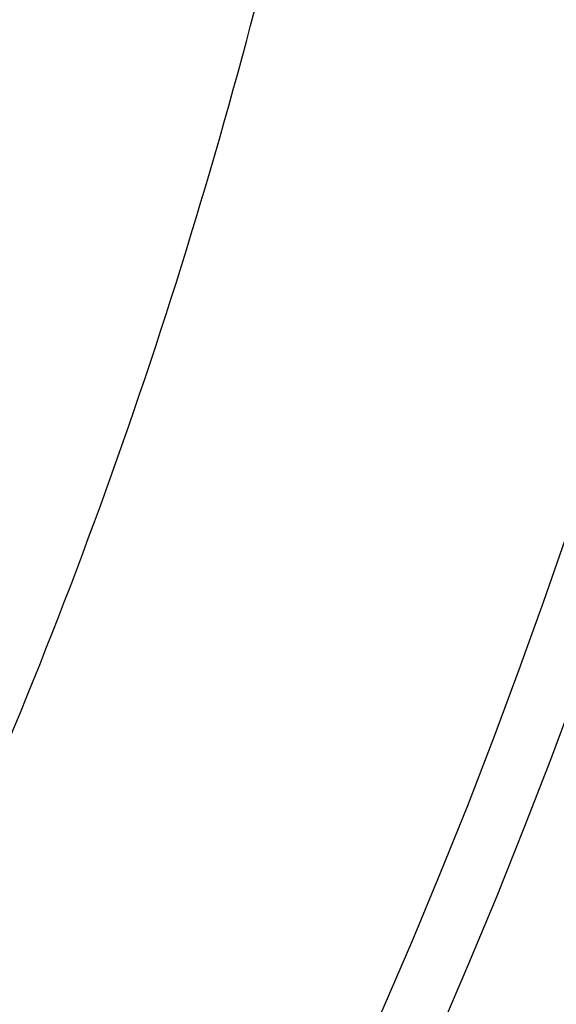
# Model space of a CAD drawing. Header units: millimetres. Extents: x 413 to 1023, y 560 to 1170.
# Tile 236 of 256: x 938 to 962, y 762 to 805. Entities that reach past the tile are written whole.
import ezdxf

# ---------------------------------------------------------------- set-up
doc = ezdxf.new("R2010")
doc.units = ezdxf.units.MM
doc.layers.add('Flora Ø60_Tall$Københanver Ø60 Tall', color=7, linetype='Continuous')

msp = doc.modelspace()

# ---------------------------------------------------------------- linework, layer by layer
at = {"layer": 'Flora Ø60_Tall$Københanver Ø60 Tall', "extrusion": (0, 0, -1)}
for centre, radius in [((-717.829, 865.068, -658.5), 305), ((-717.829, 865.068, -637), 286.315), ((-717.829, 865.068, -625), 286.315), ((-717.829, 865.068, -680), 283.5), ((-717.829, 865.068, -677.992), 260.583), ((-717.829, 865.068, -672.975), 257.943)]:
    msp.add_circle(centre, radius, dxfattribs=at)
at = {"layer": 'Flora Ø60_Tall$Københanver Ø60 Tall'}
msp.add_circle((717.829, 865.068, 376.55), 221.547, dxfattribs=at)
for points, knots in [([(451.946, 865.068, 680), (451.946, 1130.952, 680), (717.829, 1130.952, 680), (983.713, 1130.952, 680), (983.713, 865.068, 680), (983.713, 599.185, 680), (717.829, 599.185, 680), (451.946, 599.185, 680), (451.946, 865.068, 680)], [0, 0, 0, 417.648743, 417.648743, 835.297486, 835.297486, 1252.94623, 1252.94623, 1670.594973, 1670.594973, 1670.594973]), ([(479.327, 865.068, 309.5), (479.327, 1103.57, 309.5), (717.829, 1103.57, 309.5), (956.331, 1103.57, 309.5), (956.331, 865.068, 309.5), (956.331, 626.566, 309.5), (717.829, 626.566, 309.5), (479.327, 626.566, 309.5), (479.327, 865.068, 309.5)], [0, 0, 0, 479.07428, 479.07428, 958.14856, 958.14856, 1437.22284, 1437.22284, 1916.29712, 1916.29712, 1916.29712])]:
    msp.add_rational_spline(points, [1, 0.707106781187, 1, 0.707106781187, 1, 0.707106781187, 1, 0.707106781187, 1], degree=2, knots=knots, dxfattribs=at)

doc.saveas('drawing.dxf')
